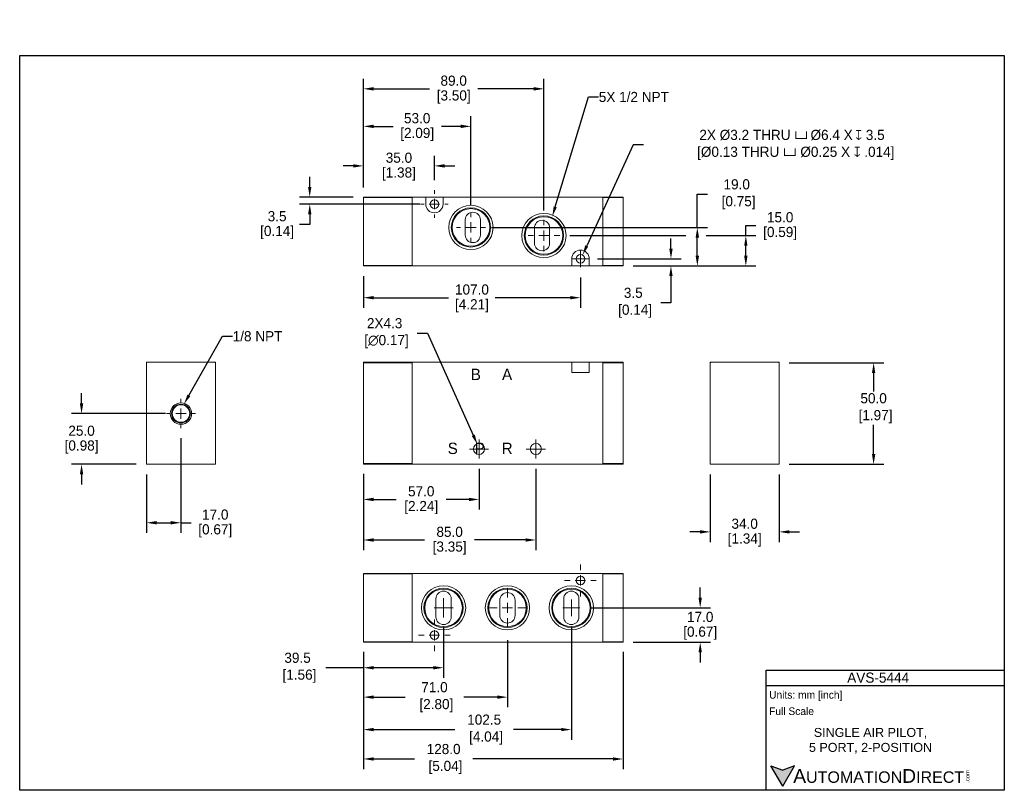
# Model space of a CAD drawing. Header units: inches. Extents: x 202 to 687, y 97 to 477.
import ezdxf
from ezdxf import colors
from ezdxf.entities.mleader import LeaderData, LeaderLine
from ezdxf.math import Vec2, Vec3

# ---------------------------------------------------------------- set-up
doc = ezdxf.new("R2010")
doc.units = ezdxf.units.IN
doc.header["$LTSCALE"] = 10
doc.header["$MEASUREMENT"] = 0
doc.linetypes.add('CENTER', pattern=[2, 1.25, -0.25, 0.25, -0.25])
for name, color, linetype in [('Centerline', 40, 'CENTER'), ('DIM', 140, 'Continuous'), ('Text', 140, 'Continuous')]:
    doc.layers.add(name, color=color, linetype=linetype)
doc.styles.add('型式1', font='txt')
doc.dimstyles.get("Standard").update_dxf_attribs({"dimtxt": 5, "dimasz": 5, "dimexe": 5, "dimexo": 5, "dimgap": 1.5, "dimtad": 0, "dimtih": 1, "dimtoh": 1, "dimdec": 1, "dimzin": 0, "dimdsep": 46, "dimtxsty": 'Standard', "dimcen": 0, "dimadec": 0, "dimazin": 0, "dimtfac": 1, "dimtdec": 1, "dimtofl": 0, "dimtmove": 0, "dimatfit": 3, "dimfxl": 1, "dimtolj": 1, "dimtzin": 0, "dimarcsym": 0})

# ---------------------------------------------------------------- blocks, each defined once
blk = doc.blocks.new('*D0')
at = {"layer": 'Defpoints', "color": 0, "transparency": 16777216}
for p in [(427.66, 267.09), (429.42, 263.17)]:
    blk.add_point(p, dxfattribs=at)
at = {"layer": 'DIM', "color": 0, "lineweight": -2, "transparency": 16777216}
for p, q in [((398, 322), (403, 322)), ((403, 322), (425.61, 271.65))]:
    blk.add_line(p, q, dxfattribs=at)
at = {"layer": 'DIM', "color": 0, "transparency": 16777216}
blk.add_solid([(426.37, 271.99), (424.85, 271.31), (427.66, 267.09)], dxfattribs=at)
at = {"layer": 'DIM', "color": 0, "transparency": 16777216, "insert": (381.92, 322), "char_height": 5, "attachment_point": 5}
blk.add_mtext('\\A1;2X4.3\\P [∅0.17]', dxfattribs=at)
blk = doc.blocks.new('SW_CENTERMARKSYMBOL_0')
at = {"color": 0, "linetype": 'Continuous', "lineweight": 0}
for p, q in [((-0.1, 0), (-0.185, 0)), ((0, 0), (-0.1, 0)), ((0, 0.1), (0, 0.185)), ((0, 0), (0, 0.1)), ((0, 0), (0, -0.1)), ((0, 0), (0.1, 0)), ((0.1, 0), (0.185, 0)), ((0, -0.1), (0, -0.185))]:
    blk.add_line(p, q, dxfattribs=at)
blk = doc.blocks.new('SW_CENTERMARKSYMBOL_1')
at = {"color": 0, "linetype": 'Continuous', "lineweight": 0}
for p, q in [((-0.1, 0), (-0.185, 0)), ((0, 0), (-0.1, 0)), ((0, 0.1), (0, 0.185)), ((0, 0), (0, 0.1)), ((0, 0), (0, -0.1)), ((0, 0), (0.1, 0)), ((0.1, 0), (0.185, 0)), ((0, -0.1), (0, -0.185))]:
    blk.add_line(p, q, dxfattribs=at)
blk = doc.blocks.new('SW_CENTERMARKSYMBOL_2')
at = {"color": 0, "linetype": 'Continuous', "lineweight": 0}
for p, q in [((0, 0.2), (0, 0.283)), ((-0.2, 0), (-0.283, 0)), ((0, 0), (-0.1, 0)), ((0, 0), (0, 0.1)), ((0, 0), (0, -0.1)), ((0, 0), (0.1, 0)), ((0.2, 0), (0.283, 0)), ((0, -0.2), (0, -0.283))]:
    blk.add_line(p, q, dxfattribs=at)
blk = doc.blocks.new('SW_CENTERMARKSYMBOL_3')
at = {"color": 0, "linetype": 'Continuous', "lineweight": 0}
for p, q in [((-0.1, 0), (-0.185, 0)), ((0, 0), (-0.1, 0)), ((0, 0.1), (0, 0.185)), ((0, 0), (0, 0.1)), ((0, 0), (0, -0.1)), ((0, 0), (0.1, 0)), ((0.1, 0), (0.185, 0)), ((0, -0.1), (0, -0.185))]:
    blk.add_line(p, q, dxfattribs=at)
blk = doc.blocks.new('SW_CENTERMARKSYMBOL_4')
at = {"color": 0, "linetype": 'Continuous', "lineweight": 0}
for p, q in [((0, 0.2), (0, 0.308)), ((-0.2, 0), (-0.308, 0)), ((0, 0), (-0.1, 0)), ((0, 0), (0, 0.1)), ((0, 0), (0, -0.1)), ((0, 0), (0.1, 0)), ((0.2, 0), (0.308, 0)), ((0, -0.2), (0, -0.308))]:
    blk.add_line(p, q, dxfattribs=at)
blk = doc.blocks.new('SW_CENTERMARKSYMBOL_5')
at = {"color": 0, "linetype": 'Continuous', "lineweight": 0}
for p, q in [((0, 0.2), (0, 0.377)), ((-0.2, 0), (-0.377, 0)), ((0, 0), (-0.1, 0)), ((0, 0), (0, 0.1)), ((0, 0), (0, -0.1)), ((0, 0), (0.1, 0)), ((0.2, 0), (0.377, 0)), ((0, -0.2), (0, -0.377))]:
    blk.add_line(p, q, dxfattribs=at)
blk = doc.blocks.new('SW_CENTERMARKSYMBOL_6')
at = {"color": 0, "linetype": 'Continuous', "lineweight": 0}
for p, q in [((0, 0.2), (0, 0.308)), ((-0.2, 0), (-0.308, 0)), ((0, 0), (-0.1, 0)), ((0, 0), (0, 0.1)), ((0, 0), (0, -0.1)), ((0, 0), (0.1, 0)), ((0.2, 0), (0.308, 0)), ((0, -0.2), (0, -0.308))]:
    blk.add_line(p, q, dxfattribs=at)
blk = doc.blocks.new('SW_CENTERMARKSYMBOL_7')
at = {"color": 0, "linetype": 'Continuous', "lineweight": 0}
for p, q in [((-0.1, 0), (-0.163, 0)), ((0, 0), (-0.1, 0)), ((0, 0.1), (0, 0.163)), ((0, 0), (0, 0.1)), ((0, 0), (0, -0.1)), ((0, 0), (0.1, 0)), ((0.1, 0), (0.163, 0)), ((0, -0.1), (0, -0.163))]:
    blk.add_line(p, q, dxfattribs=at)
blk = doc.blocks.new('SW_CENTERMARKSYMBOL_8')
at = {"color": 0, "linetype": 'Continuous', "lineweight": 0}
for p, q in [((-0.1, 0), (-0.163, 0)), ((0, 0), (-0.1, 0)), ((0, 0.1), (0, 0.163)), ((0, 0), (0, 0.1)), ((0, 0), (0, -0.1)), ((0, 0), (0.1, 0)), ((0.1, 0), (0.163, 0)), ((0, -0.1), (0, -0.163))]:
    blk.add_line(p, q, dxfattribs=at)
blk = doc.blocks.new('SW_CENTERMARKSYMBOL_9')
at = {"color": 0, "linetype": 'Continuous', "lineweight": 0}
for p, q in [((0, 0.2), (0, 0.308)), ((-0.2, 0), (-0.308, 0)), ((0, 0), (-0.1, 0)), ((0, 0), (0, 0.1)), ((0, 0), (0, -0.1)), ((0, 0), (0.1, 0)), ((0.2, 0), (0.308, 0)), ((0, -0.2), (0, -0.308))]:
    blk.add_line(p, q, dxfattribs=at)
blk = doc.blocks.new('SW_CENTERMARKSYMBOL_10')
at = {"color": 0, "linetype": 'Continuous', "lineweight": 0}
for p, q in [((0, 0.2), (0, 0.283)), ((-0.2, 0), (-0.283, 0)), ((0, 0), (-0.1, 0)), ((0, 0), (0, 0.1)), ((0, 0), (0, -0.1)), ((0, 0), (0.1, 0)), ((0.2, 0), (0.283, 0)), ((0, -0.2), (0, -0.283))]:
    blk.add_line(p, q, dxfattribs=at)
blk = doc.blocks.new('SW_CENTERMARKSYMBOL_11')
at = {"color": 0, "linetype": 'Continuous', "lineweight": 0}
for p, q in [((0, 0.2), (0, 0.269)), ((-0.2, 0), (-0.269, 0)), ((0, 0), (-0.1, 0)), ((0, 0), (0, 0.1)), ((0, 0), (0, -0.1)), ((0, 0), (0.1, 0)), ((0.2, 0), (0.269, 0)), ((0, -0.2), (0, -0.269))]:
    blk.add_line(p, q, dxfattribs=at)
blk = doc.blocks.new('*D13')
at = {"layer": 'Defpoints', "color": 0, "transparency": 16777216}
for p in [(410.97, 181.85), (371.47, 169.84), (410.97, 157)]:
    blk.add_point(p, dxfattribs=at)
at = {"layer": 'DIM', "color": 0, "lineweight": -2, "transparency": 16777216}
for p, q in [((410.97, 176.85), (410.97, 152)), ((371.47, 164.84), (371.47, 152)), ((371.47, 157), (353, 157)), ((405.97, 157), (376.47, 157))]:
    blk.add_line(p, q, dxfattribs=at)
at = {"layer": 'DIM', "color": 0, "transparency": 16777216}
for points in [[(376.47, 157.83), (376.47, 156.17), (371.47, 157)], [(405.97, 157.83), (405.97, 156.17), (410.97, 157)]]:
    blk.add_solid(points, dxfattribs=at)
at = {"layer": 'DIM', "color": 0, "transparency": 16777216, "insert": (339, 157), "char_height": 5, "attachment_point": 5}
blk.add_mtext('\\A1;39.5\\P [1.56]', dxfattribs=at)
blk = doc.blocks.new('*D14')
at = {"layer": 'Defpoints', "color": 0, "transparency": 16777216}
for p in [(442.47, 175.62), (371.47, 169.84), (442.47, 142.5)]:
    blk.add_point(p, dxfattribs=at)
at = {"layer": 'DIM', "color": 0, "lineweight": -2, "transparency": 16777216}
for p, q in [((442.47, 170.62), (442.47, 137.5)), ((371.47, 164.84), (371.47, 137.5)), ((376.47, 142.5), (392.08, 142.5)), ((437.47, 142.5), (420.92, 142.5))]:
    blk.add_line(p, q, dxfattribs=at)
at = {"layer": 'DIM', "color": 0, "transparency": 16777216}
for points in [[(376.47, 143.33), (376.47, 141.67), (371.47, 142.5)], [(437.47, 143.33), (437.47, 141.67), (442.47, 142.5)]]:
    blk.add_solid(points, dxfattribs=at)
at = {"layer": 'DIM', "color": 0, "transparency": 16777216, "insert": (406.5, 142.5), "char_height": 5, "attachment_point": 5}
blk.add_mtext('\\A1;71.0\\P [2.80]', dxfattribs=at)
blk = doc.blocks.new('*D15')
at = {"layer": 'Defpoints', "color": 0, "transparency": 16777216}
for p in [(473.97, 182.04), (371.47, 169.54), (473.97, 126.5)]:
    blk.add_point(p, dxfattribs=at)
at = {"layer": 'DIM', "color": 0, "lineweight": -2, "transparency": 16777216}
for p, q in [((473.97, 177.04), (473.97, 121.5)), ((371.47, 164.54), (371.47, 121.5)), ((376.47, 126.5), (416.58, 126.5)), ((468.97, 126.5), (445.42, 126.5))]:
    blk.add_line(p, q, dxfattribs=at)
at = {"layer": 'DIM', "color": 0, "transparency": 16777216}
for points in [[(376.47, 127.33), (376.47, 125.67), (371.47, 126.5)], [(468.97, 127.33), (468.97, 125.67), (473.97, 126.5)]]:
    blk.add_solid(points, dxfattribs=at)
at = {"layer": 'DIM', "color": 0, "transparency": 16777216, "insert": (431, 126.5), "char_height": 5, "attachment_point": 5}
blk.add_mtext('\\A1;102.5\\P [4.04]', dxfattribs=at)
blk = doc.blocks.new('*D16')
at = {"layer": 'Defpoints', "color": 0, "transparency": 16777216}
for p in [(371.47, 169.84), (499.47, 169.84), (499.47, 112)]:
    blk.add_point(p, dxfattribs=at)
at = {"layer": 'DIM', "color": 0, "lineweight": -2, "transparency": 16777216}
for p, q in [((371.47, 164.84), (371.47, 107)), ((499.47, 164.84), (499.47, 107)), ((376.47, 112), (396.58, 112)), ((494.47, 112), (425.42, 112))]:
    blk.add_line(p, q, dxfattribs=at)
at = {"layer": 'DIM', "color": 0, "transparency": 16777216}
for points in [[(376.47, 112.83), (376.47, 111.17), (371.47, 112)], [(494.47, 112.83), (494.47, 111.17), (499.47, 112)]]:
    blk.add_solid(points, dxfattribs=at)
at = {"layer": 'DIM', "color": 0, "transparency": 16777216, "insert": (411, 112), "char_height": 5, "attachment_point": 5}
blk.add_mtext('\\A1;128.0\\P [5.04]', dxfattribs=at)
blk = doc.blocks.new('*D17')
at = {"layer": 'Defpoints', "color": 0, "transparency": 16777216}
for p in [(478.11, 186.54), (537.5, 186.54), (499.47, 169.54)]:
    blk.add_point(p, dxfattribs=at)
at = {"layer": 'DIM', "color": 0, "lineweight": -2, "transparency": 16777216}
for p, q in [((537.5, 191.54), (537.5, 196.54)), ((483.11, 186.54), (542.5, 186.54)), ((504.47, 169.54), (542.5, 169.54)), ((537.5, 164.54), (537.5, 159.54))]:
    blk.add_line(p, q, dxfattribs=at)
at = {"layer": 'DIM', "color": 0, "transparency": 16777216}
for points in [[(536.67, 191.54), (538.33, 191.54), (537.5, 186.54)], [(536.67, 164.54), (538.33, 164.54), (537.5, 169.54)]]:
    blk.add_solid(points, dxfattribs=at)
at = {"layer": 'DIM', "color": 0, "transparency": 16777216, "char_height": 5, "attachment_point": 5}
for s, insert in [('\\A1;17.0', (537.5, 182.04)), ('\\A1;[0.67]', (537.5, 174.04))]:
    blk.add_mtext(s, dxfattribs=dict(at, insert=insert))
blk = doc.blocks.new('*D18')
at = {"layer": 'Defpoints', "color": 0, "transparency": 16777216}
for p in [(576.43, 307.36), (623, 307.36), (576.43, 257.36)]:
    blk.add_point(p, dxfattribs=at)
at = {"layer": 'DIM', "color": 0, "lineweight": -2, "transparency": 16777216}
for p, q in [((581.43, 307.36), (628, 307.36)), ((623, 302.36), (623, 293.17)), ((623, 262.36), (623, 276.83)), ((581.43, 257.36), (628, 257.36))]:
    blk.add_line(p, q, dxfattribs=at)
at = {"layer": 'DIM', "color": 0, "transparency": 16777216}
for points in [[(622.17, 302.36), (623.83, 302.36), (623, 307.36)], [(622.17, 262.36), (623.83, 262.36), (623, 257.36)]]:
    blk.add_solid(points, dxfattribs=at)
at = {"layer": 'DIM', "color": 0, "transparency": 16777216, "insert": (623, 285), "char_height": 5, "attachment_point": 5}
blk.add_mtext('\\A1;50.0\\P [1.97]', dxfattribs=at)
blk = doc.blocks.new('*D19')
at = {"layer": 'Defpoints', "color": 0, "transparency": 16777216}
for p in [(542.43, 257.36), (576.43, 257.36), (576.43, 224)]:
    blk.add_point(p, dxfattribs=at)
at = {"layer": 'DIM', "color": 0, "lineweight": -2, "transparency": 16777216}
for p, q in [((542.43, 252.36), (542.43, 219)), ((576.43, 252.36), (576.43, 219)), ((537.43, 224), (532.43, 224)), ((581.43, 224), (586.43, 224))]:
    blk.add_line(p, q, dxfattribs=at)
at = {"layer": 'DIM', "color": 0, "transparency": 16777216}
for points in [[(537.43, 224.83), (537.43, 223.17), (542.43, 224)], [(581.43, 224.83), (581.43, 223.17), (576.43, 224)]]:
    blk.add_solid(points, dxfattribs=at)
at = {"layer": 'DIM', "color": 0, "transparency": 16777216, "char_height": 5, "attachment_point": 5}
for s, insert in [('\\A1;34.0', (559.43, 228)), ('\\A1;[1.34]', (559.43, 220))]:
    blk.add_mtext(s, dxfattribs=dict(at, insert=insert))
blk = doc.blocks.new('*D20')
at = {"layer": 'Defpoints', "color": 0, "transparency": 16777216}
for p in [(232.5, 282.36), (278.96, 282.36), (264.5, 257.36)]:
    blk.add_point(p, dxfattribs=at)
at = {"layer": 'DIM', "color": 0, "lineweight": -2, "transparency": 16777216}
for p, q in [((232.5, 287.36), (232.5, 292.36)), ((273.96, 282.36), (227.5, 282.36)), ((259.5, 257.36), (227.5, 257.36)), ((232.5, 252.36), (232.5, 247.36))]:
    blk.add_line(p, q, dxfattribs=at)
at = {"layer": 'DIM', "color": 0, "transparency": 16777216}
for points in [[(231.67, 287.36), (233.33, 287.36), (232.5, 282.36)], [(231.67, 252.36), (233.33, 252.36), (232.5, 257.36)]]:
    blk.add_solid(points, dxfattribs=at)
at = {"layer": 'DIM', "color": 0, "transparency": 16777216, "char_height": 5, "attachment_point": 5}
for s, insert in [('\\A1;25.0', (232.5, 273.86)), ('\\A1;[0.98]', (232.5, 265.86))]:
    blk.add_mtext(s, dxfattribs=dict(at, insert=insert))
blk = doc.blocks.new('*D21')
at = {"layer": 'Defpoints', "color": 0, "transparency": 16777216}
for p in [(281.5, 275.18), (264.5, 257.36), (281.5, 228.5)]:
    blk.add_point(p, dxfattribs=at)
at = {"layer": 'DIM', "color": 0, "lineweight": -2, "transparency": 16777216}
for p, q in [((281.5, 270.18), (281.5, 223.5)), ((264.5, 252.36), (264.5, 223.5)), ((269.5, 228.5), (276.5, 228.5)), ((281.5, 228.5), (286.5, 228.5))]:
    blk.add_line(p, q, dxfattribs=at)
at = {"layer": 'DIM', "color": 0, "transparency": 16777216}
for points in [[(269.5, 229.33), (269.5, 227.67), (264.5, 228.5)], [(276.5, 229.33), (276.5, 227.67), (281.5, 228.5)]]:
    blk.add_solid(points, dxfattribs=at)
at = {"layer": 'DIM', "color": 0, "transparency": 16777216, "char_height": 5, "attachment_point": 5}
for s, insert in [('\\A1;17.0', (298.42, 232.5)), ('\\A1;[0.67]', (298.42, 224.5))]:
    blk.add_mtext(s, dxfattribs=dict(at, insert=insert))
blk = doc.blocks.new('*D22')
at = {"layer": 'Defpoints', "color": 0, "transparency": 16777216}
for p in [(406.47, 404.5), (371.47, 388.85), (406.47, 392.49)]:
    blk.add_point(p, dxfattribs=at)
at = {"layer": 'DIM', "color": 0, "lineweight": -2, "transparency": 16777216}
for p, q in [((371.47, 393.85), (371.47, 409.5)), ((406.47, 397.49), (406.47, 409.5)), ((366.47, 404.5), (361.47, 404.5)), ((411.47, 404.5), (416.47, 404.5))]:
    blk.add_line(p, q, dxfattribs=at)
at = {"layer": 'DIM', "color": 0, "transparency": 16777216}
for points in [[(366.47, 405.33), (366.47, 403.67), (371.47, 404.5)], [(411.47, 405.33), (411.47, 403.67), (406.47, 404.5)]]:
    blk.add_solid(points, dxfattribs=at)
at = {"layer": 'DIM', "color": 0, "transparency": 16777216, "char_height": 5, "attachment_point": 5}
for s, insert in [('\\A1;35.0', (388.97, 408.5)), ('\\A1;[1.38]', (388.97, 400.5))]:
    blk.add_mtext(s, dxfattribs=dict(at, insert=insert))
blk = doc.blocks.new('*D23')
at = {"layer": 'Defpoints', "color": 0, "transparency": 16777216}
for p in [(424.47, 424), (371.47, 388.85), (424.47, 380.28)]:
    blk.add_point(p, dxfattribs=at)
at = {"layer": 'DIM', "color": 0, "lineweight": -2, "transparency": 16777216}
for p, q in [((371.47, 393.85), (371.47, 429)), ((424.47, 385.28), (424.47, 429)), ((376.47, 424), (386.05, 424)), ((419.47, 424), (409.89, 424))]:
    blk.add_line(p, q, dxfattribs=at)
at = {"layer": 'DIM', "color": 0, "transparency": 16777216}
for points in [[(376.47, 424.83), (376.47, 423.17), (371.47, 424)], [(419.47, 424.83), (419.47, 423.17), (424.47, 424)]]:
    blk.add_solid(points, dxfattribs=at)
at = {"layer": 'DIM', "color": 0, "transparency": 16777216, "char_height": 5, "attachment_point": 5}
for s, insert in [('\\A1;53.0', (397.97, 428)), ('\\A1;[2.09]', (397.97, 420))]:
    blk.add_mtext(s, dxfattribs=dict(at, insert=insert))
blk = doc.blocks.new('*D24')
at = {"layer": 'Defpoints', "color": 0, "transparency": 16777216}
for p in [(460.47, 442.5), (371.47, 388.85), (460.47, 377.53)]:
    blk.add_point(p, dxfattribs=at)
at = {"layer": 'DIM', "color": 0, "lineweight": -2, "transparency": 16777216}
for p, q in [((371.47, 393.85), (371.47, 447.5)), ((460.47, 382.53), (460.47, 447.5)), ((376.47, 442.5), (404.05, 442.5)), ((455.47, 442.5), (427.89, 442.5))]:
    blk.add_line(p, q, dxfattribs=at)
at = {"layer": 'DIM', "color": 0, "transparency": 16777216}
for points in [[(376.47, 443.33), (376.47, 441.67), (371.47, 442.5)], [(455.47, 443.33), (455.47, 441.67), (460.47, 442.5)]]:
    blk.add_solid(points, dxfattribs=at)
at = {"layer": 'DIM', "color": 0, "transparency": 16777216, "char_height": 5, "attachment_point": 5}
for s, insert in [('\\A1;89.0', (415.97, 446.5)), ('\\A1;[3.50]', (415.97, 438.5))]:
    blk.add_mtext(s, dxfattribs=dict(at, insert=insert))
blk = doc.blocks.new('*D25')
at = {"layer": 'Defpoints', "color": 0, "transparency": 16777216}
for p in [(371.47, 389.15), (345, 385.65), (404.32, 385.65)]:
    blk.add_point(p, dxfattribs=at)
at = {"layer": 'DIM', "color": 0, "lineweight": -2, "transparency": 16777216}
for p, q in [((345, 394.15), (345, 399.15)), ((366.47, 389.15), (340, 389.15)), ((399.32, 385.65), (340, 385.65)), ((345, 380.65), (345, 375.65)), ((345, 375.65), (340, 375.65))]:
    blk.add_line(p, q, dxfattribs=at)
at = {"layer": 'DIM', "color": 0, "transparency": 16777216}
for points in [[(344.17, 394.15), (345.83, 394.15), (345, 389.15)], [(344.17, 380.65), (345.83, 380.65), (345, 385.65)]]:
    blk.add_solid(points, dxfattribs=at)
at = {"layer": 'DIM', "color": 0, "transparency": 16777216, "char_height": 5, "attachment_point": 5}
for s, insert in [('\\A1;3.5', (328.92, 379.65)), ('\\A1;[0.14]', (328.92, 371.65))]:
    blk.add_mtext(s, dxfattribs=dict(at, insert=insert))
blk = doc.blocks.new('*D26')
at = {"layer": 'Defpoints', "color": 0, "transparency": 16777216}
for p in [(481.81, 358.65), (499.47, 355.15), (523.08, 358.65)]:
    blk.add_point(p, dxfattribs=at)
at = {"layer": 'DIM', "color": 0, "lineweight": -2, "transparency": 16777216}
for p, q in [((523.08, 363.65), (523.08, 368.65)), ((486.81, 358.65), (528.08, 358.65)), ((504.47, 355.15), (528.08, 355.15)), ((523.08, 350.15), (523.08, 337)), ((523.08, 337), (518.08, 337))]:
    blk.add_line(p, q, dxfattribs=at)
at = {"layer": 'DIM', "color": 0, "transparency": 16777216}
for points in [[(522.25, 363.65), (523.92, 363.65), (523.08, 358.65)], [(522.25, 350.15), (523.92, 350.15), (523.08, 355.15)]]:
    blk.add_solid(points, dxfattribs=at)
at = {"layer": 'DIM', "color": 0, "transparency": 16777216, "insert": (504.5, 337), "char_height": 5, "attachment_point": 5}
blk.add_mtext('\\A1;3.5\\P [0.14]', dxfattribs=at)
blk = doc.blocks.new('*D27')
at = {"layer": 'Defpoints', "color": 0, "transparency": 16777216}
for p in [(468.28, 370.15), (560, 370.15), (499.47, 355.15)]:
    blk.add_point(p, dxfattribs=at)
at = {"layer": 'DIM', "color": 0, "lineweight": -2, "transparency": 16777216}
for p, q in [((560, 370.15), (560, 375.15)), ((560, 375.15), (565, 375.15)), ((473.28, 370.15), (530.5, 370.15)), ((540.5, 370.15), (565, 370.15)), ((560, 360.15), (560, 365.15)), ((504.47, 355.15), (565, 355.15))]:
    blk.add_line(p, q, dxfattribs=at)
at = {"layer": 'DIM', "color": 0, "transparency": 16777216}
for points in [[(559.17, 365.15), (560.83, 365.15), (560, 370.15)], [(559.17, 360.15), (560.83, 360.15), (560, 355.15)]]:
    blk.add_solid(points, dxfattribs=at)
at = {"layer": 'DIM', "color": 0, "transparency": 16777216, "char_height": 5, "attachment_point": 5}
for s, insert in [('\\A1;15.0', (576.92, 379.15)), ('\\A1;[0.59]', (576.92, 371.15))]:
    blk.add_mtext(s, dxfattribs=dict(at, insert=insert))
blk = doc.blocks.new('*D28')
at = {"layer": 'Defpoints', "color": 0, "transparency": 16777216}
for p in [(429.55, 374.15), (536.08, 374.15), (499.47, 355.15)]:
    blk.add_point(p, dxfattribs=at)
at = {"layer": 'DIM', "color": 0, "lineweight": -2, "transparency": 16777216}
for p, q in [((536.08, 374.15), (536.08, 390.5)), ((536.08, 390.5), (541.08, 390.5)), ((434.55, 374.15), (541.08, 374.15)), ((536.08, 360.15), (536.08, 369.15)), ((504.47, 355.15), (541.08, 355.15))]:
    blk.add_line(p, q, dxfattribs=at)
at = {"layer": 'DIM', "color": 0, "transparency": 16777216}
for points in [[(535.25, 369.15), (536.92, 369.15), (536.08, 374.15)], [(535.25, 360.15), (536.92, 360.15), (536.08, 355.15)]]:
    blk.add_solid(points, dxfattribs=at)
at = {"layer": 'DIM', "color": 0, "transparency": 16777216, "insert": (555.5, 390.5), "char_height": 5, "attachment_point": 5}
blk.add_mtext('\\A1;19.0\\P [0.75]', dxfattribs=at)
blk = doc.blocks.new('*D29')
at = {"layer": 'Defpoints', "color": 0, "transparency": 16777216}
for p in [(371.47, 355.15), (478.47, 354.51), (478.47, 339.5)]:
    blk.add_point(p, dxfattribs=at)
at = {"layer": 'DIM', "color": 0, "lineweight": -2, "transparency": 16777216}
for p, q in [((371.47, 350.15), (371.47, 334.5)), ((478.47, 349.51), (478.47, 334.5)), ((376.47, 339.5), (413.47, 339.5)), ((473.47, 339.5), (436.47, 339.5))]:
    blk.add_line(p, q, dxfattribs=at)
at = {"layer": 'DIM', "color": 0, "transparency": 16777216}
for points in [[(376.47, 340.33), (376.47, 338.67), (371.47, 339.5)], [(473.47, 340.33), (473.47, 338.67), (478.47, 339.5)]]:
    blk.add_solid(points, dxfattribs=at)
at = {"layer": 'DIM', "color": 0, "transparency": 16777216, "char_height": 5, "attachment_point": 5}
for s, insert in [('\\A1;107.0', (424.97, 343.5)), ('\\A1;[4.21]', (424.97, 335.5))]:
    blk.add_mtext(s, dxfattribs=dict(at, insert=insert))
blk = doc.blocks.new('*D30')
at = {"layer": 'Defpoints', "color": 0, "transparency": 16777216}
for p in [(371.47, 257.36), (428.47, 260.17), (428.47, 240)]:
    blk.add_point(p, dxfattribs=at)
at = {"layer": 'DIM', "color": 0, "lineweight": -2, "transparency": 16777216}
for p, q in [((428.47, 255.17), (428.47, 235)), ((371.47, 252.36), (371.47, 235)), ((376.47, 240), (387.64, 240)), ((423.47, 240), (412.3, 240))]:
    blk.add_line(p, q, dxfattribs=at)
at = {"layer": 'DIM', "color": 0, "transparency": 16777216}
for points in [[(376.47, 240.83), (376.47, 239.17), (371.47, 240)], [(423.47, 240.83), (423.47, 239.17), (428.47, 240)]]:
    blk.add_solid(points, dxfattribs=at)
at = {"layer": 'DIM', "color": 0, "transparency": 16777216, "char_height": 5, "attachment_point": 5}
for s, insert in [('\\A1;57.0', (399.97, 244)), ('\\A1;[2.24]', (399.97, 236))]:
    blk.add_mtext(s, dxfattribs=dict(at, insert=insert))
blk = doc.blocks.new('*D31')
at = {"layer": 'Defpoints', "color": 0, "transparency": 16777216}
for p in [(371.47, 257.66), (456.47, 260.17), (456.47, 220)]:
    blk.add_point(p, dxfattribs=at)
at = {"layer": 'DIM', "color": 0, "lineweight": -2, "transparency": 16777216}
for p, q in [((371.47, 252.66), (371.47, 215)), ((456.47, 255.17), (456.47, 215)), ((376.47, 220), (401.64, 220)), ((451.47, 220), (426.3, 220))]:
    blk.add_line(p, q, dxfattribs=at)
at = {"layer": 'DIM', "color": 0, "transparency": 16777216}
for points in [[(376.47, 220.83), (376.47, 219.17), (371.47, 220)], [(451.47, 220.83), (451.47, 219.17), (456.47, 220)]]:
    blk.add_solid(points, dxfattribs=at)
at = {"layer": 'DIM', "color": 0, "transparency": 16777216, "char_height": 5, "attachment_point": 5}
for s, insert in [('\\A1;85.0', (413.97, 224)), ('\\A1;[3.35]', (413.97, 216))]:
    blk.add_mtext(s, dxfattribs=dict(at, insert=insert))
blk = doc.blocks.new('*D34')
at = {"layer": 'Defpoints', "color": 0, "transparency": 16777216}
for p in [(479.5, 360.5), (478.16, 357.59)]:
    blk.add_point(p, dxfattribs=at)
at = {"layer": 'DIM', "color": 0, "lineweight": -2, "transparency": 16777216}
for p, q in [((504.48, 414.87), (481.59, 365.04)), ((509.48, 414.87), (504.48, 414.87))]:
    blk.add_line(p, q, dxfattribs=at)
at = {"layer": 'DIM', "color": 0, "transparency": 16777216}
blk.add_solid([(480.83, 365.39), (482.34, 364.7), (479.5, 360.5)], dxfattribs=at)
at = {"layer": 'DIM', "color": 0, "transparency": 16777216, "insert": (582.77, 414.87), "char_height": 5, "attachment_point": 5}
blk.add_mtext('\\A1;2X %%C3.2 THRU {\\Fgdt|c0;v\\fMS Shell Dlg|b0|i0|c0|p0;\\H0.70833x; \\H1.4118x;%%C6.4 X\\H0.70833x; \\Fgdt|c0;\\H1.4118x;x \\fMS Shell Dlg|b0|i0|c0|p0;3.5\\P  [%%C0.13 THRU \\Fgdt|c0;\\H0.99996x;v %%C0.25 X x .014]}', dxfattribs=at)

msp = doc.modelspace()

# ---------------------------------------------------------------- hatches: boundary and pattern name
at = {"layer": 'Text'}
msp.add_hatch(color=256, dxfattribs=at).paths.add_polyline_path([(578.23, 98.55), (584.05, 108.64), (578.23, 106.52), (572.4, 108.64)])

# ---------------------------------------------------------------- linework, layer by layer
at = {"color": 7, "linetype": 'Continuous', "lineweight": 15}
for p, q in [((371.47, 389.15), (395.47, 389.15)), ((371.47, 389.15), (371.47, 388.85)), ((395.47, 388.85), (371.47, 388.85)), ((371.47, 388.85), (371.47, 355.45)), ((395.47, 389.15), (395.47, 355.15)), ((402.17, 389.15), (395.47, 389.15)), ((395.47, 388.85), (395.47, 355.45)), ((402.17, 385.65), (402.17, 389.15)), ((410.77, 389.15), (402.17, 389.15)), ((410.77, 389.15), (410.77, 385.65)), ((489.47, 389.15), (410.77, 389.15)), ((489.47, 389.15), (499.47, 389.15)), ((489.47, 355.15), (489.47, 389.15)), ((499.47, 388.85), (489.47, 388.85)), ((489.47, 355.45), (489.47, 388.85)), ((499.47, 388.85), (499.47, 389.15)), ((499.47, 355.45), (499.47, 388.85)), ((421.67, 377.9), (421.67, 370.4)), ((429.17, 370.4), (429.17, 377.9)), ((455.77, 373.9), (455.77, 366.4)), ((463.27, 366.4), (463.27, 373.9)), ((371.47, 355.45), (395.47, 355.45)), ((371.47, 355.45), (371.47, 355.15)), ((395.47, 355.15), (371.47, 355.15)), ((474.17, 355.15), (395.47, 355.15)), ((474.17, 355.15), (474.17, 358.65)), ((482.77, 355.15), (474.17, 355.15)), ((482.77, 358.65), (482.77, 355.15)), ((489.47, 355.15), (482.77, 355.15)), ((489.47, 355.45), (499.47, 355.45)), ((499.47, 355.15), (489.47, 355.15)), ((499.47, 355.15), (499.47, 355.45)), ((264.5, 307.66), (264.5, 307.36)), ((264.5, 307.66), (264.8, 307.66)), ((264.5, 257.66), (264.5, 307.36)), ((264.8, 307.66), (298.2, 307.66)), ((298.2, 307.66), (298.5, 307.66)), ((298.5, 307.66), (298.5, 307.36)), ((298.5, 307.36), (298.5, 257.66)), ((371.47, 307.66), (395.47, 307.66)), ((371.47, 307.66), (371.47, 307.36)), ((395.47, 307.36), (371.47, 307.36)), ((371.47, 307.36), (371.47, 257.66)), ((395.47, 307.66), (395.47, 257.36)), ((474.17, 307.66), (395.47, 307.66)), ((395.47, 307.36), (395.47, 257.66)), ((474.17, 302.66), (474.17, 307.66)), ((474.17, 307.66), (482.77, 307.66)), ((482.77, 307.66), (482.77, 302.66)), ((489.47, 307.66), (482.77, 307.66)), ((489.47, 307.66), (499.47, 307.66)), ((489.47, 257.36), (489.47, 307.66)), ((499.47, 307.36), (489.47, 307.36)), ((489.47, 257.66), (489.47, 307.36)), ((499.47, 307.36), (499.47, 307.66)), ((499.47, 257.66), (499.47, 307.36)), ((542.43, 307.66), (542.73, 307.66)), ((542.43, 307.36), (542.43, 307.66)), ((542.43, 257.66), (542.43, 307.36)), ((542.73, 307.66), (576.13, 307.66)), ((576.13, 307.66), (576.43, 307.66)), ((576.43, 307.36), (576.43, 307.66)), ((576.43, 307.36), (576.43, 257.66)), ((482.77, 302.66), (474.17, 302.66)), ((264.5, 257.66), (264.5, 257.36)), ((264.8, 257.36), (264.5, 257.36)), ((298.2, 257.36), (264.8, 257.36)), ((298.5, 257.36), (298.2, 257.36)), ((298.5, 257.66), (298.5, 257.36)), ((371.47, 257.66), (395.47, 257.66)), ((371.47, 257.66), (371.47, 257.36)), ((395.47, 257.36), (371.47, 257.36)), ((395.47, 257.36), (489.47, 257.36)), ((489.47, 257.66), (499.47, 257.66)), ((499.47, 257.36), (489.47, 257.36)), ((499.47, 257.36), (499.47, 257.66)), ((542.43, 257.36), (542.43, 257.66)), ((542.43, 257.36), (542.73, 257.36)), ((576.13, 257.36), (542.73, 257.36)), ((576.13, 257.36), (576.43, 257.36)), ((576.43, 257.36), (576.43, 257.66)), ((371.47, 203.54), (395.47, 203.54)), ((371.47, 203.54), (371.47, 203.24)), ((395.47, 203.24), (371.47, 203.24)), ((371.47, 203.24), (371.47, 169.84)), ((395.47, 203.54), (395.47, 169.54)), ((395.47, 203.54), (489.47, 203.54)), ((395.47, 203.24), (395.47, 169.84)), ((489.47, 203.54), (499.47, 203.54)), ((489.47, 203.54), (489.47, 169.54)), ((499.47, 203.24), (489.47, 203.24)), ((489.47, 169.84), (489.47, 203.24)), ((499.47, 203.24), (499.47, 203.54)), ((499.47, 169.84), (499.47, 203.24)), ((407.22, 191.04), (407.22, 182.04)), ((414.72, 182.04), (414.72, 191.04)), ((438.72, 190.29), (438.72, 182.79)), ((446.22, 182.79), (446.22, 190.29)), ((470.22, 191.04), (470.22, 182.04)), ((477.72, 182.04), (477.72, 191.04)), ((371.47, 169.84), (395.47, 169.84)), ((371.47, 169.84), (371.47, 169.54)), ((395.47, 169.54), (371.47, 169.54)), ((395.47, 169.54), (489.47, 169.54)), ((489.47, 169.84), (499.47, 169.84)), ((499.47, 169.54), (489.47, 169.54)), ((499.47, 169.54), (499.47, 169.84))]:
    msp.add_line(p, q, dxfattribs=at)
for centre, radius in [((406.47, 385.65), 2.15), ((424.47, 374.15), 10.92), ((424.47, 374.15), 9.68), ((424.47, 374.15), 9.26), ((460.47, 370.15), 10.92), ((460.47, 370.15), 9.68), ((460.47, 370.15), 9.26), ((478.47, 358.65), 2.15), ((281.5, 282.36), 5.27), ((281.5, 282.36), 4.64), ((281.5, 282.36), 4.32), ((428.47, 264.86), 2.75), ((456.47, 264.86), 2.75), ((478.47, 200.04), 2.15), ((410.97, 186.54), 10.92), ((410.97, 186.54), 9.68), ((410.97, 186.54), 9.26), ((442.47, 186.54), 10.92), ((442.47, 186.54), 9.68), ((442.47, 186.54), 9.26), ((473.97, 186.54), 10.92), ((473.97, 186.54), 9.68), ((473.97, 186.54), 9.26), ((406.47, 173.04), 2.15)]:
    msp.add_circle(centre, radius, dxfattribs=at)
for centre, radius, start, end in [((406.47, 385.65), 4.3, 180, 0), ((425.42, 377.9), 3.75, 0, 180), ((459.52, 373.9), 3.75, 0, 180), ((425.42, 370.4), 3.75, 180, 0), ((459.52, 366.4), 3.75, 180, 0), ((478.47, 358.65), 4.3, 0, 180), ((264.8, 307.36), 0.3, 90, 180), ((298.2, 307.36), 0.3, 0, 90), ((542.73, 307.36), 0.3, 90, 180), ((576.13, 307.36), 0.3, 0, 90), ((264.8, 257.66), 0.3, 180, 270), ((298.2, 257.66), 0.3, 270, 0), ((542.73, 257.66), 0.3, 180, 270), ((576.13, 257.66), 0.3, 270, 0), ((410.97, 191.04), 3.75, 0, 180), ((473.97, 191.04), 3.75, 0, 180), ((442.47, 190.29), 3.75, 0, 180), ((410.97, 182.04), 3.75, 180, 0), ((442.47, 182.79), 3.75, 180, 0), ((473.97, 182.04), 3.75, 180, 0)]:
    msp.add_arc(centre, radius, start, end, dxfattribs=at)
at = {"layer": 'Defpoints'}
msp.add_lwpolyline([(687.43, 96.55), (202, 96.55), (202, 459), (687.43, 459)], close=True, dxfattribs=at)
at = {"layer": 'Text'}
for p, q in [((570.07, 155.86), (687.43, 155.86)), ((570.07, 96.55), (570.07, 155.86)), ((687.43, 155.86), (687.43, 96.55)), ((570.07, 148.32), (687.43, 148.32)), ((578.23, 98.55), (572.4, 108.64)), ((572.4, 108.64), (578.23, 106.52)), ((578.23, 98.55), (584.05, 108.64)), ((584.05, 108.64), (578.23, 106.52)), ((687.43, 96.55), (570.07, 96.55))]:
    msp.add_line(p, q, dxfattribs=at)

# ---------------------------------------------------------------- block references
at = {"layer": 'Centerline', "xscale": 25.4, "yscale": 25.4, "zscale": 25.4}
for name, p in [('SW_CENTERMARKSYMBOL_11', (406.47, 385.65)), ('SW_CENTERMARKSYMBOL_10', (424.47, 374.15)), ('SW_CENTERMARKSYMBOL_9', (460.47, 370.15)), ('SW_CENTERMARKSYMBOL_8', (478.47, 358.65)), ('SW_CENTERMARKSYMBOL_2', (281.5, 282.36)), ('SW_CENTERMARKSYMBOL_0', (428.47, 264.86)), ('SW_CENTERMARKSYMBOL_1', (456.47, 264.86)), ('SW_CENTERMARKSYMBOL_6', (478.47, 200.04)), ('SW_CENTERMARKSYMBOL_5', (442.47, 186.54)), ('SW_CENTERMARKSYMBOL_3', (410.97, 186.54)), ('SW_CENTERMARKSYMBOL_7', (473.97, 186.54)), ('SW_CENTERMARKSYMBOL_4', (406.47, 173.04))]:
    msp.add_blockref(name, p, dxfattribs=at)

# ---------------------------------------------------------------- texts
at = {"char_height": 5.6, "attachment_point": 1}
for s, width, insert in [('B     A', 49.8662, (424.4, 304.47)), ('S    P    R', 61.3027, (413, 268))]:
    msp.add_mtext_dynamic_manual_height_columns(s, width=width, gutter_width=1, heights=[0], dxfattribs=dict(at, insert=insert))
at = {"layer": 'Text', "style": '型式1'}
for s, insert, char_height, width, attachment_point in [('{\\fAR MingtiM BIG-5|b0|i0|c136|p49;\\H1.1078x;AVS-5\\fAR MingtiM BIG-5|b0|i0|c0|p49;444}', (625.25, 152.09), 4.524, 117.3661, 5), ('{\\fArial|b0|i0|c0|p34;     \\H1.2x;A\\H0.8333x;UTOMATION\\H1.2x;D\\H0.8333x;IRECT}', (572.4, 103.59), 5.655, 95.9655, 4)]:
    msp.add_mtext(s, dxfattribs=dict(at, insert=insert, char_height=char_height, width=width, attachment_point=attachment_point))
at = {"layer": 'Text'}
for s, insert, char_height, width, attachment_point in [(' Units: mm [inch]', (570.07, 143.07), 3.77, 135.4193, 4), (' Full Scale', (570.07, 135.53), 3.77, 135.0515, 4), ('{\\fArial|b0|i0|c0|p34;SINGLE AIR PILOT,\\P5 PORT, 2-POSITION}', (621.48, 121), 4.4201, 112.7088, 5)]:
    msp.add_mtext(s, dxfattribs=dict(at, insert=insert, char_height=char_height, width=width, attachment_point=attachment_point))
at = {"layer": 'Text', "insert": (668.2, 100.28), "char_height": 2.0358, "width": 6.0328, "attachment_point": 1, "rotation": 90, "style": '型式1'}
msp.add_mtext('{\\fArial|b0|i0|c0|p34;.com}', dxfattribs=at)

# ---------------------------------------------------------------- dimensions: what is measured, and where the dimension line sits
at = {"layer": 'DIM'}
dim = msp.add_diameter_dim_2p(p1=(478.16, 357.59), p2=(479.5, 360.5), text='2X %%C3.2 THRU {\\Fgdt|c0;v\\fMS Shell Dlg|b0|i0|c0|p0;\\H0.70833x; \\H1.4118x;%%C6.4 X\\H0.70833x; \\Fgdt|c0;\\H1.4118x;x \\fMS Shell Dlg|b0|i0|c0|p0;3.5\\P  [%%C0.13 THRU \\Fgdt|c0;\\H0.99996x;v %%C0.25 X x .014]}', dimstyle='Standard', override={"dimpost": '2X %%c<>\\X'}, dxfattribs=at)
dim.commit()
dim.dimension.update_dxf_attribs({"geometry": '*D34', "text_midpoint": (582.77, 414.87), "dimtype": 163})
for base, p1, p2, picture, middle in [((460.47, 442.5), (371.47, 388.85), (460.47, 377.53), '*D24', (415.97, 442.5)), ((424.47, 424), (371.47, 388.85), (424.47, 380.28), '*D23', (397.97, 424)), ((406.47, 404.5), (371.47, 388.85), (406.47, 392.49), '*D22', (388.97, 404.5)), ((478.47, 339.5), (371.47, 355.15), (478.47, 354.51), '*D29', (424.97, 339.5)), ((281.5, 228.5), (264.5, 257.36), (281.5, 275.18), '*D21', (298.42, 228.5)), ((428.47, 240), (371.47, 257.36), (428.47, 260.17), '*D30', (399.97, 240)), ((456.47, 220), (371.47, 257.66), (456.47, 260.17), '*D31', (413.97, 220)), ((576.43, 224), (542.43, 257.36), (576.43, 257.36), '*D19', (559.43, 224))]:
    dim = msp.add_linear_dim(base=base, p1=p1, p2=p2, dimstyle='Standard', override={"dimpost": '\\X'}, dxfattribs=at)
    dim.commit()
    dim.dimension.update_dxf_attribs({"geometry": picture, "text_midpoint": middle})
for base, p1, p2, picture, middle in [((345, 385.65), (371.47, 389.15), (404.32, 385.65), '*D25', (328.92, 375.65)), ((560, 370.15), (499.47, 355.15), (468.28, 370.15), '*D27', (576.92, 375.15)), ((232.5, 282.36), (264.5, 257.36), (278.96, 282.36), '*D20', (232.5, 269.86)), ((537.5, 186.54), (499.47, 169.54), (478.11, 186.54), '*D17', (537.5, 178.04))]:
    dim = msp.add_linear_dim(base=base, p1=p1, p2=p2, angle=90, dimstyle='Standard', override={"dimpost": '\\X'}, dxfattribs=at)
    dim.commit()
    dim.dimension.update_dxf_attribs({"geometry": picture, "text_midpoint": middle})
for base, p1, p2, picture, middle in [((536.08, 374.15), (499.47, 355.15), (429.55, 374.15), '*D28', (555.5, 390.5)), ((523.08, 358.65), (499.47, 355.15), (481.81, 358.65), '*D26', (504.5, 337)), ((623, 307.36), (576.43, 257.36), (576.43, 307.36), '*D18', (623, 285))]:
    dim = msp.add_linear_dim(base=base, p1=p1, p2=p2, angle=90, dimstyle='Standard', override={"dimpost": '\\X'}, dxfattribs=at)
    dim.commit()
    dim.dimension.update_dxf_attribs({"geometry": picture, "text_midpoint": middle, "dimtype": 160})
dim = msp.add_diameter_dim_2p(p1=(429.42, 263.17), p2=(427.66, 267.09), dimstyle='Standard', override={"dimpost": '2X<>\\X'}, dxfattribs=at)
dim.commit()
dim.dimension.update_dxf_attribs({"geometry": '*D0', "text_midpoint": (381.92, 322), "dimtype": 163})
for base, p1, p2, picture, middle in [((410.97, 157), (371.47, 169.84), (410.97, 181.85), '*D13', (339, 157)), ((473.97, 126.5), (371.47, 169.54), (473.97, 182.04), '*D15', (431, 126.5)), ((442.47, 142.5), (371.47, 169.84), (442.47, 175.62), '*D14', (406.5, 142.5)), ((499.47, 112), (371.47, 169.84), (499.47, 169.84), '*D16', (411, 112))]:
    dim = msp.add_linear_dim(base=base, p1=p1, p2=p2, dimstyle='Standard', override={"dimpost": '\\X'}, dxfattribs=at)
    dim.commit()
    dim.dimension.update_dxf_attribs({"geometry": picture, "text_midpoint": middle, "dimtype": 160})

# ---------------------------------------------------------------- leaders
ml = msp.add_multileader_mtext('Standard', dxfattribs=at)
ml.set_content('\\A1;5X 1/2 NPT', color=256)
ml.set_leader_properties()
ml.build(insert=Vec2(0, 0))
ml.multileader.update_dxf_attribs({"text_right_attachment_type": 6, "dogleg_length": 5, "arrow_head_size": 5})
ctx = ml.context
ctx.base_point, ctx.char_height, ctx.arrow_head_size, ctx.landing_gap_size, ctx.plane_origin = Vec3(487.41, 438.5), 5, 5, 0.09, Vec3(459.18, 379.5)
ctx.right_attachment = 6
notes = []
notes.append((ctx, [(0, (1, 1, 0), (482.41, 438.5), (1, 0), 5, [(0, [(464.59, 379.5)], 0, [])])]))
ctx.mtext.insert, ctx.mtext.flow_direction = Vec3(487.5, 441), 5
ml = msp.add_multileader_mtext('Standard', dxfattribs=at)
ml.set_content('\\A1;1/8 NPT', color=256)
ml.set_leader_properties()
ml.build(insert=Vec2(0, 0))
ml.multileader.update_dxf_attribs({"dogleg_length": 5, "arrow_head_size": 5})
ctx = ml.context
ctx.base_point, ctx.char_height, ctx.arrow_head_size, ctx.landing_gap_size, ctx.plane_origin = Vec3(306.91, 320.5), 5, 5, 0.09, Vec3(277.57, 286.99)
notes.append((ctx, [(0, (1, 1, 0), (301.91, 320.5), (1, 0), 5, [(0, [(282.98, 286.99)], 0, [])])]))
ctx.mtext.insert, ctx.mtext.flow_direction = Vec3(307, 323), 5
for ctx, leaders in notes:
    for number, flags, end, landing, length, lines in leaders:
        leader = LeaderData()
        leader.index, (leader.has_last_leader_line, leader.has_dogleg_vector, leader.attachment_direction) = number, flags
        leader.last_leader_point, leader.dogleg_vector, leader.dogleg_length = Vec3(end), Vec3(landing), length
        for number, points, colour, breaks in lines:
            line = LeaderLine()
            line.index, line.vertices, line.color, line.breaks = number, Vec3.list(points), colors.encode_raw_color(colour), breaks
            leader.lines.append(line)
        ctx.leaders.append(leader)

doc.saveas('drawing.dxf')
